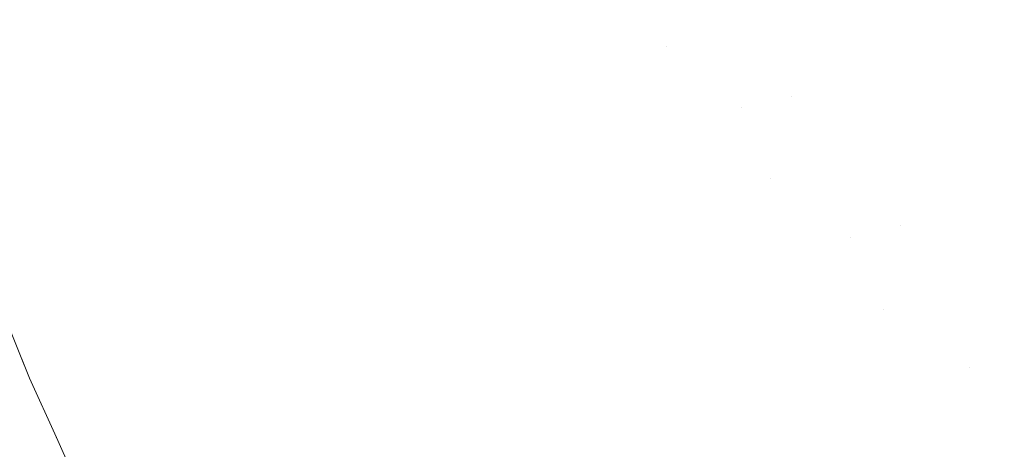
# Model space of a CAD drawing. Header units: centimetres. Extents: x -35.1 to 36.2, y 4.2 to 6.
# Tile 142 of 256: x -11.1349 to -11.0889, y 4.6358 to 4.6559. Entities that reach past the tile are written whole.
import ezdxf

# ---------------------------------------------------------------- set-up
doc = ezdxf.new("R2010")
doc.units = ezdxf.units.CM
doc.header["$LTSCALE"] = 2.54
doc.layers.add('Lucido design-1', color=7, linetype='Continuous')

# ---------------------------------------------------------------- blocks, each defined once
blk = doc.blocks.new('Gruppo-4-1')
at = {"color": 7, "linetype": 'Continuous', "lineweight": 9}
blk.add_3dface([(-34.958478, 5.900089, -2312.32217), (-34.958478, 4.300089, -2312.32217), (36.07398, 4.300089, -2312.32217), (36.07398, 5.900089, -2312.32217)], dxfattribs=at)
for points, invisible_edges in [([(-11.086443, 4.655007, -2312.742934), (-11.089042, 4.65444, -2312.744535), (-11.091285, 4.660641, -2312.744535), (-11.088658, 4.661131, -2312.742934)], 15), ([(-11.093861, 4.660161, -2312.746189), (-11.091285, 4.660641, -2312.744535), (-11.089042, 4.65444, -2312.744535), (-11.09159, 4.653885, -2312.746189)], 15), ([(-11.09159, 4.653885, -2312.746189), (-11.094086, 4.653341, -2312.747895), (-11.096383, 4.659691, -2312.747895), (-11.093861, 4.660161, -2312.746189)], 15), ([(-11.098848, 4.659231, -2312.749653), (-11.096383, 4.659691, -2312.747895), (-11.094086, 4.653341, -2312.747895), (-11.096525, 4.652809, -2312.749653)], 15), ([(-11.117349, 4.6594, -2312.765321), (-11.116256, 4.655986, -2312.765321), (-11.118113, 4.65564, -2312.767449), (-11.119214, 4.659081, -2312.767449)], 15), ([(-11.096525, 4.652809, -2312.749653), (-11.098906, 4.65229, -2312.751459), (-11.101254, 4.658783, -2312.751459), (-11.098848, 4.659231, -2312.749653)], 15), ([(-11.121004, 4.658774, -2312.769608), (-11.119894, 4.655308, -2312.769608), (-11.121598, 4.65499, -2312.771794), (-11.122715, 4.658481, -2312.771794)], 15), ([(-11.119214, 4.659081, -2312.767449), (-11.118113, 4.65564, -2312.767449), (-11.119894, 4.655308, -2312.769608), (-11.121004, 4.658774, -2312.769608)], 15), ([(-11.103599, 4.658346, -2312.753313), (-11.101254, 4.658783, -2312.751459), (-11.098906, 4.65229, -2312.751459), (-11.101226, 4.651784, -2312.753313)], 15), ([(-11.122715, 4.658481, -2312.771794), (-11.121598, 4.65499, -2312.771794), (-11.123224, 4.654687, -2312.774006), (-11.124348, 4.658202, -2312.774006)], 15), ([(-11.104734, 4.654622, -2312.755213), (-11.10588, 4.65792, -2312.755213), (-11.103599, 4.658346, -2312.753313)], 11), ([(-11.104734, 4.654622, -2312.755213), (-11.103599, 4.658346, -2312.753313), (-11.101226, 4.651784, -2312.753313)], 11), ([(-11.125902, 4.657936, -2312.776241), (-11.12477, 4.654399, -2312.776241), (-11.126238, 4.654125, -2312.778496), (-11.127376, 4.657683, -2312.778496)], 15), ([(-11.124348, 4.658202, -2312.774006), (-11.123224, 4.654687, -2312.774006), (-11.12477, 4.654399, -2312.776241), (-11.125902, 4.657936, -2312.776241)], 15), ([(-11.106938, 4.654177, -2312.757156), (-11.108095, 4.657507, -2312.757156), (-11.10588, 4.65792, -2312.755213), (-11.104734, 4.654622, -2312.755213)], 15), ([(-11.128769, 4.657445, -2312.780769), (-11.127625, 4.653867, -2312.780769), (-11.128931, 4.653623, -2312.783058), (-11.130082, 4.65722, -2312.783058)], 15), ([(-11.127376, 4.657683, -2312.778496), (-11.126238, 4.654125, -2312.778496), (-11.127625, 4.653867, -2312.780769), (-11.128769, 4.657445, -2312.780769)], 15), ([(-11.109074, 4.653745, -2312.75914), (-11.110242, 4.657107, -2312.75914), (-11.108095, 4.657507, -2312.757156), (-11.106938, 4.654177, -2312.757156)], 15), ([(-11.131314, 4.657009, -2312.78536), (-11.130158, 4.653395, -2312.78536), (-11.131303, 4.653181, -2312.787674), (-11.132465, 4.656812, -2312.787674)], 15), ([(-11.130082, 4.65722, -2312.783058), (-11.128931, 4.653623, -2312.783058), (-11.130158, 4.653395, -2312.78536), (-11.131314, 4.657009, -2312.78536)], 15), ([(-11.111141, 4.653328, -2312.761164), (-11.112319, 4.65672, -2312.761164), (-11.110242, 4.657107, -2312.75914), (-11.109074, 4.653745, -2312.75914)], 15), ([(-11.134526, 4.656459, -2312.792323), (-11.133354, 4.652799, -2312.792323), (-11.134261, 4.65263, -2312.794654), (-11.135436, 4.656304, -2312.794654)], 15), ([(-11.133536, 4.656629, -2312.789995), (-11.132369, 4.652982, -2312.789995), (-11.133354, 4.652799, -2312.792323), (-11.134526, 4.656459, -2312.792323)], 15), ([(-11.132465, 4.656812, -2312.787674), (-11.131303, 4.653181, -2312.787674), (-11.132369, 4.652982, -2312.789995), (-11.133536, 4.656629, -2312.789995)], 15), ([(-11.113136, 4.652925, -2312.763225), (-11.114325, 4.656346, -2312.763225), (-11.112319, 4.65672, -2312.761164), (-11.111141, 4.653328, -2312.761164)], 15), ([(-11.135436, 4.656304, -2312.794654), (-11.134261, 4.65263, -2312.794654), (-11.135088, 4.652476, -2312.796987), (-11.136267, 4.656161, -2312.796987)], 15), ([(-11.116905, 4.652163, -2312.767449), (-11.118113, 4.65564, -2312.767449), (-11.116256, 4.655986, -2312.765321), (-11.115058, 4.652537, -2312.765321)], 15), ([(-11.115058, 4.652537, -2312.765321), (-11.116256, 4.655986, -2312.765321), (-11.114325, 4.656346, -2312.763225), (-11.113136, 4.652925, -2312.763225)], 15), ([(-11.118677, 4.651805, -2312.769608), (-11.119894, 4.655308, -2312.769608), (-11.118113, 4.65564, -2312.767449), (-11.116905, 4.652163, -2312.767449)], 15), ([(-11.120372, 4.651463, -2312.771794), (-11.121598, 4.65499, -2312.771794), (-11.119894, 4.655308, -2312.769608), (-11.118677, 4.651805, -2312.769608)], 15), ([(-11.123529, 4.650825, -2312.776241), (-11.12477, 4.654399, -2312.776241), (-11.123224, 4.654687, -2312.774006), (-11.12199, 4.651136, -2312.774006)], 15), ([(-11.12199, 4.651136, -2312.774006), (-11.123224, 4.654687, -2312.774006), (-11.121598, 4.65499, -2312.771794), (-11.120372, 4.651463, -2312.771794)], 15), ([(-11.104734, 4.654622, -2312.755213), (-11.103483, 4.651292, -2312.755213), (-11.105674, 4.650814, -2312.757156), (-11.106938, 4.654177, -2312.757156)], 15), ([(-11.101226, 4.651784, -2312.753313), (-11.103483, 4.651292, -2312.755213), (-11.104734, 4.654622, -2312.755213)], 11), ([(-11.083825, 4.64877, -2312.742934), (-11.086391, 4.648125, -2312.744535), (-11.089042, 4.65444, -2312.744535), (-11.086443, 4.655007, -2312.742934)], 15), ([(-11.126368, 4.650252, -2312.780769), (-11.127625, 4.653867, -2312.780769), (-11.126238, 4.654125, -2312.778496), (-11.124988, 4.65053, -2312.778496)], 15), ([(-11.124988, 4.65053, -2312.778496), (-11.126238, 4.654125, -2312.778496), (-11.12477, 4.654399, -2312.776241), (-11.123529, 4.650825, -2312.776241)], 15), ([(-11.106938, 4.654177, -2312.757156), (-11.105674, 4.650814, -2312.757156), (-11.107798, 4.650351, -2312.75914), (-11.109074, 4.653745, -2312.75914)], 15), ([(-11.09159, 4.653885, -2312.746189), (-11.089042, 4.65444, -2312.744535), (-11.086391, 4.648125, -2312.744535), (-11.088907, 4.647492, -2312.746189)], 15), ([(-11.127668, 4.649989, -2312.783058), (-11.128931, 4.653623, -2312.783058), (-11.127625, 4.653867, -2312.780769), (-11.126368, 4.650252, -2312.780769)], 15), ([(-11.109074, 4.653745, -2312.75914), (-11.107798, 4.650351, -2312.75914), (-11.109853, 4.649903, -2312.761164), (-11.111141, 4.653328, -2312.761164)], 15), ([(-11.088907, 4.647492, -2312.746189), (-11.09137, 4.646873, -2312.747895), (-11.094086, 4.653341, -2312.747895), (-11.09159, 4.653885, -2312.746189)], 15), ([(-11.130028, 4.649512, -2312.787674), (-11.131303, 4.653181, -2312.787674), (-11.130158, 4.653395, -2312.78536), (-11.128888, 4.649742, -2312.78536)], 15), ([(-11.128888, 4.649742, -2312.78536), (-11.130158, 4.653395, -2312.78536), (-11.128931, 4.653623, -2312.783058), (-11.127668, 4.649989, -2312.783058)], 15), ([(-11.111141, 4.653328, -2312.761164), (-11.109853, 4.649903, -2312.761164), (-11.111837, 4.64947, -2312.763225), (-11.113136, 4.652925, -2312.763225)], 15), ([(-11.096525, 4.652809, -2312.749653), (-11.094086, 4.653341, -2312.747895), (-11.09137, 4.646873, -2312.747895), (-11.093779, 4.646268, -2312.749653)], 15), ([(-11.132971, 4.648918, -2312.794654), (-11.134261, 4.65263, -2312.794654), (-11.133354, 4.652799, -2312.792323), (-11.132069, 4.6491, -2312.792323)], 15), ([(-11.132069, 4.6491, -2312.792323), (-11.133354, 4.652799, -2312.792323), (-11.132369, 4.652982, -2312.789995), (-11.131089, 4.649298, -2312.789995)], 15), ([(-11.131089, 4.649298, -2312.789995), (-11.132369, 4.652982, -2312.789995), (-11.131303, 4.653181, -2312.787674), (-11.130028, 4.649512, -2312.787674)], 15), ([(-11.113136, 4.652925, -2312.763225), (-11.111837, 4.64947, -2312.763225), (-11.113749, 4.649053, -2312.765321), (-11.115058, 4.652537, -2312.765321)], 15), ([(-11.093779, 4.646268, -2312.749653), (-11.096129, 4.645677, -2312.751459), (-11.098906, 4.65229, -2312.751459), (-11.096525, 4.652809, -2312.749653)], 15), ([(-11.135207, 4.648466, -2312.801649), (-11.136508, 4.652211, -2312.801649), (-11.135837, 4.652336, -2312.799319), (-11.134539, 4.648601, -2312.799319)], 15), ([(-11.134539, 4.648601, -2312.799319), (-11.135837, 4.652336, -2312.799319), (-11.135088, 4.652476, -2312.796987), (-11.133794, 4.648752, -2312.796987)], 15), ([(-11.133794, 4.648752, -2312.796987), (-11.135088, 4.652476, -2312.796987), (-11.134261, 4.65263, -2312.794654), (-11.132971, 4.648918, -2312.794654)], 15), ([(-11.115058, 4.652537, -2312.765321), (-11.113749, 4.649053, -2312.765321), (-11.115586, 4.648653, -2312.767449), (-11.116905, 4.652163, -2312.767449)], 15), ([(-11.099879, 4.648457, -2312.753313), (-11.101226, 4.651784, -2312.753313), (-11.098906, 4.65229, -2312.751459)], 11), ([(-11.099879, 4.648457, -2312.753313), (-11.098906, 4.65229, -2312.751459), (-11.096129, 4.645677, -2312.751459)], 11), ([(-11.116905, 4.652163, -2312.767449), (-11.115586, 4.648653, -2312.767449), (-11.117348, 4.648269, -2312.769608), (-11.118677, 4.651805, -2312.769608)], 15), ([(-11.120372, 4.651463, -2312.771794), (-11.119034, 4.647901, -2312.771794), (-11.120642, 4.64755, -2312.774006), (-11.12199, 4.651136, -2312.774006)], 15), ([(-11.118677, 4.651805, -2312.769608), (-11.117348, 4.648269, -2312.769608), (-11.119034, 4.647901, -2312.771794), (-11.120372, 4.651463, -2312.771794)], 15), ([(-11.102122, 4.647931, -2312.755213), (-11.103483, 4.651292, -2312.755213), (-11.101226, 4.651784, -2312.753313), (-11.099879, 4.648457, -2312.753313)], 15), ([(-11.12199, 4.651136, -2312.774006), (-11.120642, 4.64755, -2312.774006), (-11.122173, 4.647217, -2312.776241), (-11.123529, 4.650825, -2312.776241)], 15), ([(-11.1043, 4.64742, -2312.757156), (-11.105674, 4.650814, -2312.757156), (-11.103483, 4.651292, -2312.755213), (-11.102122, 4.647931, -2312.755213)], 15), ([(-11.124988, 4.65053, -2312.778496), (-11.123624, 4.6469, -2312.778496), (-11.124996, 4.646601, -2312.780769), (-11.126368, 4.650252, -2312.780769)], 15), ([(-11.123529, 4.650825, -2312.776241), (-11.122173, 4.647217, -2312.776241), (-11.123624, 4.6469, -2312.778496), (-11.124988, 4.65053, -2312.778496)], 15), ([(-11.106411, 4.646925, -2312.75914), (-11.107798, 4.650351, -2312.75914), (-11.105674, 4.650814, -2312.757156), (-11.1043, 4.64742, -2312.757156)], 15), ([(-11.127668, 4.649989, -2312.783058), (-11.126289, 4.646319, -2312.783058), (-11.127503, 4.646055, -2312.78536), (-11.128888, 4.649742, -2312.78536)], 15), ([(-11.126368, 4.650252, -2312.780769), (-11.124996, 4.646601, -2312.780769), (-11.126289, 4.646319, -2312.783058), (-11.127668, 4.649989, -2312.783058)], 15), ([(-11.108454, 4.646446, -2312.761164), (-11.109853, 4.649903, -2312.761164), (-11.107798, 4.650351, -2312.75914), (-11.106411, 4.646925, -2312.75914)], 15), ([(-11.128888, 4.649742, -2312.78536), (-11.127503, 4.646055, -2312.78536), (-11.128636, 4.645807, -2312.787674), (-11.130028, 4.649512, -2312.787674)], 15), ([(-11.110426, 4.645984, -2312.763225), (-11.111837, 4.64947, -2312.763225), (-11.109853, 4.649903, -2312.761164), (-11.108454, 4.646446, -2312.761164)], 15), ([(-11.132069, 4.6491, -2312.792323), (-11.130666, 4.645365, -2312.792323), (-11.131562, 4.64517, -2312.794654), (-11.132971, 4.648918, -2312.794654)], 15), ([(-11.131089, 4.649298, -2312.789995), (-11.12969, 4.645578, -2312.789995), (-11.130666, 4.645365, -2312.792323), (-11.132069, 4.6491, -2312.792323)], 15), ([(-11.130028, 4.649512, -2312.787674), (-11.128636, 4.645807, -2312.787674), (-11.12969, 4.645578, -2312.789995), (-11.131089, 4.649298, -2312.789995)], 15), ([(-11.112326, 4.645538, -2312.765321), (-11.113749, 4.649053, -2312.765321), (-11.111837, 4.64947, -2312.763225), (-11.110426, 4.645984, -2312.763225)], 15), ([(-11.134539, 4.648601, -2312.799319), (-11.133121, 4.644829, -2312.799319), (-11.133786, 4.644685, -2312.801649), (-11.135207, 4.648466, -2312.801649)], 15), ([(-11.133794, 4.648752, -2312.796987), (-11.13238, 4.644991, -2312.796987), (-11.133121, 4.644829, -2312.799319), (-11.134539, 4.648601, -2312.799319)], 15), ([(-11.132971, 4.648918, -2312.794654), (-11.131562, 4.64517, -2312.794654), (-11.13238, 4.644991, -2312.796987), (-11.133794, 4.648752, -2312.796987)], 15), ([(-11.115903, 4.644699, -2312.769608), (-11.117348, 4.648269, -2312.769608), (-11.115586, 4.648653, -2312.767449), (-11.114152, 4.64511, -2312.767449)], 15), ([(-11.114152, 4.64511, -2312.767449), (-11.115586, 4.648653, -2312.767449), (-11.113749, 4.649053, -2312.765321), (-11.112326, 4.645538, -2312.765321)], 15), ([(-11.136317, 4.648242, -2312.806291), (-11.13489, 4.644444, -2312.806291), (-11.135331, 4.644348, -2312.8086), (-11.136761, 4.648152, -2312.8086)], 15), ([(-11.1358, 4.648346, -2312.803974), (-11.134375, 4.644556, -2312.803974), (-11.13489, 4.644444, -2312.806291), (-11.136317, 4.648242, -2312.806291)], 15), ([(-11.135207, 4.648466, -2312.801649), (-11.133786, 4.644685, -2312.801649), (-11.134375, 4.644556, -2312.803974), (-11.1358, 4.648346, -2312.803974)], 15), ([(-11.117579, 4.644306, -2312.771794), (-11.119034, 4.647901, -2312.771794), (-11.117348, 4.648269, -2312.769608), (-11.115903, 4.644699, -2312.769608)], 15), ([(-11.099879, 4.648457, -2312.753313), (-11.09842, 4.645101, -2312.753313), (-11.100648, 4.644541, -2312.755213), (-11.102122, 4.647931, -2312.755213)], 15), ([(-11.096129, 4.645677, -2312.751459), (-11.09842, 4.645101, -2312.753313), (-11.099879, 4.648457, -2312.753313)], 11), ([(-11.119177, 4.643932, -2312.774006), (-11.120642, 4.64755, -2312.774006), (-11.119034, 4.647901, -2312.771794), (-11.117579, 4.644306, -2312.771794)], 15), ([(-11.102122, 4.647931, -2312.755213), (-11.100648, 4.644541, -2312.755213), (-11.102812, 4.643997, -2312.757156), (-11.1043, 4.64742, -2312.757156)], 15), ([(-11.122141, 4.643237, -2312.778496), (-11.123624, 4.6469, -2312.778496), (-11.122173, 4.647217, -2312.776241), (-11.120698, 4.643575, -2312.776241)], 15), ([(-11.120698, 4.643575, -2312.776241), (-11.122173, 4.647217, -2312.776241), (-11.120642, 4.64755, -2312.774006), (-11.119177, 4.643932, -2312.774006)], 15), ([(-11.1043, 4.64742, -2312.757156), (-11.102812, 4.643997, -2312.757156), (-11.10491, 4.64347, -2312.75914), (-11.106411, 4.646925, -2312.75914)], 15), ([(-11.085782, 4.640999, -2312.746189), (-11.088209, 4.640303, -2312.747895), (-11.09137, 4.646873, -2312.747895), (-11.088907, 4.647492, -2312.746189)], 15), ([(-11.123505, 4.642917, -2312.780769), (-11.124996, 4.646601, -2312.780769), (-11.123624, 4.6469, -2312.778496), (-11.122141, 4.643237, -2312.778496)], 15), ([(-11.106411, 4.646925, -2312.75914), (-11.10491, 4.64347, -2312.75914), (-11.106938, 4.64296, -2312.761164), (-11.108454, 4.646446, -2312.761164)], 15), ([(-11.093779, 4.646268, -2312.749653), (-11.09137, 4.646873, -2312.747895), (-11.088209, 4.640303, -2312.747895), (-11.090581, 4.639623, -2312.749653)], 15), ([(-11.125996, 4.642333, -2312.78536), (-11.127503, 4.646055, -2312.78536), (-11.126289, 4.646319, -2312.783058), (-11.12479, 4.642616, -2312.783058)], 15), ([(-11.12479, 4.642616, -2312.783058), (-11.126289, 4.646319, -2312.783058), (-11.124996, 4.646601, -2312.780769), (-11.123505, 4.642917, -2312.780769)], 15), ([(-11.108454, 4.646446, -2312.761164), (-11.106938, 4.64296, -2312.761164), (-11.108897, 4.642467, -2312.763225), (-11.110426, 4.645984, -2312.763225)], 15), ([(-11.127123, 4.642069, -2312.787674), (-11.128636, 4.645807, -2312.787674), (-11.127503, 4.646055, -2312.78536), (-11.125996, 4.642333, -2312.78536)], 15), ([(-11.110426, 4.645984, -2312.763225), (-11.108897, 4.642467, -2312.763225), (-11.110784, 4.641993, -2312.765321), (-11.112326, 4.645538, -2312.765321)], 15), ([(-11.094572, 4.64233, -2312.751459), (-11.096129, 4.645677, -2312.751459), (-11.093779, 4.646268, -2312.749653)], 11), ([(-11.094572, 4.64233, -2312.751459), (-11.093779, 4.646268, -2312.749653), (-11.090581, 4.639623, -2312.749653)], 11), ([(-11.134491, 4.63913, -2313.02217), (-11.136498, 4.644097, -2313.02217), (-11.137021, 4.645392, -2312.82217), (-11.134939, 4.640239, -2312.82217)], 10), ([(-11.134939, 4.640239, -2312.82217), (-11.137021, 4.645392, -2312.82217), (-11.136487, 4.644096, -2312.81995), (-11.134926, 4.640239, -2312.81995)], 14), ([(-11.12914, 4.641596, -2312.792323), (-11.130666, 4.645365, -2312.792323), (-11.12969, 4.645578, -2312.789995), (-11.12817, 4.641823, -2312.789995)], 15), ([(-11.12817, 4.641823, -2312.789995), (-11.12969, 4.645578, -2312.789995), (-11.128636, 4.645807, -2312.787674), (-11.127123, 4.642069, -2312.787674)], 15), ([(-11.112326, 4.645538, -2312.765321), (-11.110784, 4.641993, -2312.765321), (-11.112599, 4.641537, -2312.767449), (-11.114152, 4.64511, -2312.767449)], 15), ([(-11.096846, 4.641719, -2312.753313), (-11.09842, 4.645101, -2312.753313), (-11.096129, 4.645677, -2312.751459), (-11.094572, 4.64233, -2312.751459)], 15), ([(-11.131581, 4.641023, -2312.799319), (-11.133121, 4.644829, -2312.799319), (-11.13238, 4.644991, -2312.796987), (-11.130844, 4.641196, -2312.796987)], 15), ([(-11.130844, 4.641196, -2312.796987), (-11.13238, 4.644991, -2312.796987), (-11.131562, 4.64517, -2312.794654), (-11.130031, 4.641387, -2312.794654)], 15), ([(-11.130031, 4.641387, -2312.794654), (-11.131562, 4.64517, -2312.794654), (-11.130666, 4.645365, -2312.792323), (-11.12914, 4.641596, -2312.792323)], 15), ([(-11.114152, 4.64511, -2312.767449), (-11.112599, 4.641537, -2312.767449), (-11.114338, 4.641099, -2312.769608), (-11.115903, 4.644699, -2312.769608)], 15), ([(-11.099058, 4.641124, -2312.755213), (-11.100648, 4.644541, -2312.755213), (-11.09842, 4.645101, -2312.753313), (-11.096846, 4.641719, -2312.753313)], 15), ([(-11.133338, 4.640611, -2312.806291), (-11.13489, 4.644444, -2312.806291), (-11.134375, 4.644556, -2312.803974), (-11.132827, 4.640731, -2312.803974)], 15), ([(-11.132827, 4.640731, -2312.803974), (-11.134375, 4.644556, -2312.803974), (-11.133786, 4.644685, -2312.801649), (-11.132241, 4.640868, -2312.801649)], 15), ([(-11.132241, 4.640868, -2312.801649), (-11.133786, 4.644685, -2312.801649), (-11.133121, 4.644829, -2312.799319), (-11.131581, 4.641023, -2312.799319)], 15), ([(-11.115903, 4.644699, -2312.769608), (-11.114338, 4.641099, -2312.769608), (-11.116003, 4.640681, -2312.771794), (-11.117579, 4.644306, -2312.771794)], 15), ([(-11.101207, 4.640547, -2312.757156), (-11.102812, 4.643997, -2312.757156), (-11.100648, 4.644541, -2312.755213), (-11.099058, 4.641124, -2312.755213)], 15), ([(-11.136535, 4.644085, -2313.023745), (-11.136498, 4.644097, -2313.02217), (-11.134491, 4.63913, -2313.02217), (-11.134973, 4.640228, -2313.023745)], 13), ([(-11.134926, 4.640239, -2312.81995), (-11.136487, 4.644096, -2312.81995), (-11.136391, 4.644117, -2312.817712), (-11.134831, 4.640261, -2312.817712)], 15), ([(-11.134831, 4.640261, -2312.817712), (-11.136391, 4.644117, -2312.817712), (-11.136229, 4.644152, -2312.815456), (-11.13467, 4.640299, -2312.815456)], 15), ([(-11.13467, 4.640299, -2312.815456), (-11.136229, 4.644152, -2312.815456), (-11.136, 4.644202, -2312.813185), (-11.134441, 4.640352, -2312.813185)], 15), ([(-11.134441, 4.640352, -2312.813185), (-11.136, 4.644202, -2312.813185), (-11.135701, 4.644267, -2312.810899), (-11.134144, 4.640422, -2312.810899)], 15), ([(-11.134144, 4.640422, -2312.810899), (-11.135701, 4.644267, -2312.810899), (-11.135331, 4.644348, -2312.8086), (-11.133777, 4.640508, -2312.8086)], 15), ([(-11.133777, 4.640508, -2312.8086), (-11.135331, 4.644348, -2312.8086), (-11.13489, 4.644444, -2312.806291), (-11.133338, 4.640611, -2312.806291)], 15), ([(-11.117579, 4.644306, -2312.771794), (-11.116003, 4.640681, -2312.771794), (-11.117591, 4.640282, -2312.774006), (-11.119177, 4.643932, -2312.774006)], 15), ([(-11.103289, 4.639987, -2312.75914), (-11.10491, 4.64347, -2312.75914), (-11.102812, 4.643997, -2312.757156), (-11.101207, 4.640547, -2312.757156)], 15), ([(-11.120698, 4.643575, -2312.776241), (-11.119102, 4.639902, -2312.776241), (-11.120535, 4.639542, -2312.778496), (-11.122141, 4.643237, -2312.778496)], 15), ([(-11.119177, 4.643932, -2312.774006), (-11.117591, 4.640282, -2312.774006), (-11.119102, 4.639902, -2312.776241), (-11.120698, 4.643575, -2312.776241)], 15), ([(-11.122141, 4.643237, -2312.778496), (-11.120535, 4.639542, -2312.778496), (-11.12189, 4.639201, -2312.780769), (-11.123505, 4.642917, -2312.780769)], 15), ([(-11.105303, 4.639446, -2312.761164), (-11.106938, 4.64296, -2312.761164), (-11.10491, 4.64347, -2312.75914), (-11.103289, 4.639987, -2312.75914)], 15), ([(-11.12479, 4.642616, -2312.783058), (-11.123166, 4.63888, -2312.783058), (-11.124364, 4.638579, -2312.78536), (-11.125996, 4.642333, -2312.78536)], 15), ([(-11.123505, 4.642917, -2312.780769), (-11.12189, 4.639201, -2312.780769), (-11.123166, 4.63888, -2312.783058), (-11.12479, 4.642616, -2312.783058)], 15), ([(-11.107248, 4.638923, -2312.763225), (-11.108897, 4.642467, -2312.763225), (-11.106938, 4.64296, -2312.761164), (-11.105303, 4.639446, -2312.761164)], 15), ([(-11.125996, 4.642333, -2312.78536), (-11.124364, 4.638579, -2312.78536), (-11.125483, 4.638298, -2312.787674), (-11.127123, 4.642069, -2312.787674)], 15), ([(-11.109122, 4.638419, -2312.765321), (-11.110784, 4.641993, -2312.765321), (-11.108897, 4.642467, -2312.763225), (-11.107248, 4.638923, -2312.763225)], 15), ([(-11.094572, 4.64233, -2312.751459), (-11.092897, 4.638959, -2312.751459), (-11.095153, 4.638312, -2312.753313), (-11.096846, 4.641719, -2312.753313)], 15), ([(-11.090581, 4.639623, -2312.749653), (-11.092897, 4.638959, -2312.751459), (-11.094572, 4.64233, -2312.751459)], 11), ([(-11.12817, 4.641823, -2312.789995), (-11.126524, 4.638036, -2312.789995), (-11.127487, 4.637794, -2312.792323), (-11.12914, 4.641596, -2312.792323)], 15), ([(-11.127123, 4.642069, -2312.787674), (-11.125483, 4.638298, -2312.787674), (-11.126524, 4.638036, -2312.789995), (-11.12817, 4.641823, -2312.789995)], 15), ([(-11.110923, 4.637935, -2312.767449), (-11.112599, 4.641537, -2312.767449), (-11.110784, 4.641993, -2312.765321), (-11.109122, 4.638419, -2312.765321)], 15), ([(-11.096846, 4.641719, -2312.753313), (-11.095153, 4.638312, -2312.753313), (-11.097348, 4.637683, -2312.755213), (-11.099058, 4.641124, -2312.755213)], 15), ([(-11.130031, 4.641387, -2312.794654), (-11.128372, 4.637571, -2312.794654), (-11.12918, 4.637368, -2312.796987), (-11.130844, 4.641196, -2312.796987)], 15), ([(-11.12914, 4.641596, -2312.792323), (-11.127487, 4.637794, -2312.792323), (-11.128372, 4.637571, -2312.794654), (-11.130031, 4.641387, -2312.794654)], 15), ([(-11.11265, 4.637471, -2312.769608), (-11.114338, 4.641099, -2312.769608), (-11.112599, 4.641537, -2312.767449), (-11.110923, 4.637935, -2312.767449)], 15), ([(-11.132241, 4.640868, -2312.801649), (-11.130568, 4.637019, -2312.801649), (-11.13115, 4.636873, -2312.803974), (-11.132827, 4.640731, -2312.803974)], 15), ([(-11.131581, 4.641023, -2312.799319), (-11.129912, 4.637184, -2312.799319), (-11.130568, 4.637019, -2312.801649), (-11.132241, 4.640868, -2312.801649)], 15), ([(-11.130844, 4.641196, -2312.796987), (-11.12918, 4.637368, -2312.796987), (-11.129912, 4.637184, -2312.799319), (-11.131581, 4.641023, -2312.799319)], 15), ([(-11.114302, 4.637027, -2312.771794), (-11.116003, 4.640681, -2312.771794), (-11.114338, 4.641099, -2312.769608), (-11.11265, 4.637471, -2312.769608)], 15), ([(-11.099058, 4.641124, -2312.755213), (-11.097348, 4.637683, -2312.755213), (-11.09948, 4.637072, -2312.757156), (-11.101207, 4.640547, -2312.757156)], 15), ([(-11.134441, 4.640352, -2312.813185), (-11.132754, 4.63647, -2312.813185), (-11.13298, 4.636413, -2312.815456), (-11.13467, 4.640299, -2312.815456)], 15), ([(-11.134144, 4.640422, -2312.810899), (-11.132459, 4.636544, -2312.810899), (-11.132754, 4.63647, -2312.813185), (-11.134441, 4.640352, -2312.813185)], 15), ([(-11.133777, 4.640508, -2312.8086), (-11.132094, 4.636636, -2312.8086), (-11.132459, 4.636544, -2312.810899), (-11.134144, 4.640422, -2312.810899)], 15), ([(-11.133338, 4.640611, -2312.806291), (-11.131658, 4.636745, -2312.806291), (-11.132094, 4.636636, -2312.8086), (-11.133777, 4.640508, -2312.8086)], 15), ([(-11.132827, 4.640731, -2312.803974), (-11.13115, 4.636873, -2312.803974), (-11.131658, 4.636745, -2312.806291), (-11.133338, 4.640611, -2312.806291)], 15), ([(-11.115879, 4.636603, -2312.774006), (-11.117591, 4.640282, -2312.774006), (-11.116003, 4.640681, -2312.771794), (-11.114302, 4.637027, -2312.771794)], 15), ([(-11.101207, 4.640547, -2312.757156), (-11.09948, 4.637072, -2312.757156), (-11.101546, 4.636479, -2312.75914), (-11.103289, 4.639987, -2312.75914)], 15), ([(-11.136409, 4.639891, -2313.03721), (-11.134709, 4.635979, -2313.03721), (-11.135075, 4.635887, -2313.038998), (-11.136778, 4.639805, -2313.038998)], 15), ([(-11.136087, 4.639967, -2313.035444), (-11.134389, 4.636059, -2313.035444), (-11.134709, 4.635979, -2313.03721), (-11.136409, 4.639891, -2313.03721)], 15), ([(-11.135809, 4.640032, -2313.033702), (-11.134112, 4.636128, -2313.033702), (-11.134389, 4.636059, -2313.035444), (-11.136087, 4.639967, -2313.035444)], 15), ([(-11.135574, 4.640087, -2313.031982), (-11.133878, 4.636187, -2313.031982), (-11.134112, 4.636128, -2313.033702), (-11.135809, 4.640032, -2313.033702)], 15), ([(-11.135379, 4.640133, -2313.030287), (-11.133685, 4.636236, -2313.030287), (-11.133878, 4.636187, -2313.031982), (-11.135574, 4.640087, -2313.031982)], 15), ([(-11.135223, 4.640169, -2313.028615), (-11.13353, 4.636275, -2313.028615), (-11.133685, 4.636236, -2313.030287), (-11.135379, 4.640133, -2313.030287)], 15), ([(-11.133413, 4.636304, -2313.026967), (-11.13353, 4.636275, -2313.028615), (-11.135223, 4.640169, -2313.028615), (-11.135105, 4.640197, -2313.026967)], 15), ([(-11.135105, 4.640197, -2313.026967), (-11.135022, 4.640216, -2313.025344), (-11.13333, 4.636325, -2313.025344), (-11.133413, 4.636304, -2313.026967)], 15), ([(-11.133282, 4.636337, -2313.023745), (-11.13333, 4.636325, -2313.025344), (-11.135022, 4.640216, -2313.025344), (-11.134973, 4.640228, -2313.023745)], 15), ([(-11.133282, 4.636337, -2313.023745), (-11.134973, 4.640228, -2313.023745), (-11.134491, 4.63913, -2313.02217)], 11), ([(-11.134939, 4.640239, -2312.82217), (-11.134491, 4.63913, -2312.82217), (-11.134491, 4.63913, -2313.02217)], 10), ([(-11.134491, 4.63913, -2312.82217), (-11.134939, 4.640239, -2312.82217), (-11.134926, 4.640239, -2312.81995)], 10), ([(-11.134831, 4.640261, -2312.817712), (-11.133141, 4.636373, -2312.817712), (-11.133235, 4.636349, -2312.81995), (-11.134926, 4.640239, -2312.81995)], 15), ([(-11.134491, 4.63913, -2312.82217), (-11.134926, 4.640239, -2312.81995), (-11.133235, 4.636349, -2312.81995)], 11), ([(-11.13467, 4.640299, -2312.815456), (-11.13298, 4.636413, -2312.815456), (-11.133141, 4.636373, -2312.817712), (-11.134831, 4.640261, -2312.817712)], 15), ([(-11.118802, 4.635817, -2312.778496), (-11.120535, 4.639542, -2312.778496), (-11.119102, 4.639902, -2312.776241), (-11.117379, 4.6362, -2312.776241)], 15), ([(-11.117379, 4.6362, -2312.776241), (-11.119102, 4.639902, -2312.776241), (-11.117591, 4.640282, -2312.774006), (-11.115879, 4.636603, -2312.774006)], 15), ([(-11.103289, 4.639987, -2312.75914), (-11.101546, 4.636479, -2312.75914), (-11.103544, 4.635906, -2312.761164), (-11.105303, 4.639446, -2312.761164)], 15), ([(-11.088804, 4.636267, -2312.749653), (-11.090581, 4.639623, -2312.749653), (-11.088209, 4.640303, -2312.747895)], 11), ([(-11.120147, 4.635456, -2312.780769), (-11.12189, 4.639201, -2312.780769), (-11.120535, 4.639542, -2312.778496), (-11.118802, 4.635817, -2312.778496)], 15), ([(-11.105303, 4.639446, -2312.761164), (-11.103544, 4.635906, -2312.761164), (-11.105474, 4.635353, -2312.763225), (-11.107248, 4.638923, -2312.763225)], 15), ([(-11.0911, 4.635566, -2312.751459), (-11.092897, 4.638959, -2312.751459), (-11.090581, 4.639623, -2312.749653), (-11.088804, 4.636267, -2312.749653)], 15), ([(-11.134491, 4.63913, -2313.02217), (-11.133235, 4.636356, -2313.02217), (-11.133282, 4.636337, -2313.023745)], 10), ([(-11.133235, 4.636356, -2313.02217), (-11.134491, 4.63913, -2313.02217), (-11.134491, 4.63913, -2312.82217), (-11.133235, 4.636356, -2312.82217)], 10), ([(-11.133235, 4.636349, -2312.81995), (-11.133235, 4.636356, -2312.82217), (-11.134491, 4.63913, -2312.82217)], 9), ([(-11.121414, 4.635115, -2312.783058), (-11.123166, 4.63888, -2312.783058), (-11.12189, 4.639201, -2312.780769), (-11.120147, 4.635456, -2312.780769)], 15), ([(-11.093338, 4.634883, -2312.753313), (-11.095153, 4.638312, -2312.753313), (-11.092897, 4.638959, -2312.751459), (-11.0911, 4.635566, -2312.751459)], 15), ([(-11.123715, 4.634497, -2312.787674), (-11.125483, 4.638298, -2312.787674), (-11.124364, 4.638579, -2312.78536), (-11.122604, 4.634796, -2312.78536)], 15), ([(-11.122604, 4.634796, -2312.78536), (-11.124364, 4.638579, -2312.78536), (-11.123166, 4.63888, -2312.783058), (-11.121414, 4.635115, -2312.783058)], 15), ([(-11.107248, 4.638923, -2312.763225), (-11.105474, 4.635353, -2312.763225), (-11.107333, 4.63482, -2312.765321), (-11.109122, 4.638419, -2312.765321)], 15), ([(-11.125704, 4.633962, -2312.792323), (-11.127487, 4.637794, -2312.792323), (-11.126524, 4.638036, -2312.789995), (-11.124748, 4.634219, -2312.789995)], 15), ([(-11.124748, 4.634219, -2312.789995), (-11.126524, 4.638036, -2312.789995), (-11.125483, 4.638298, -2312.787674), (-11.123715, 4.634497, -2312.787674)], 15), ([(-11.109122, 4.638419, -2312.765321), (-11.107333, 4.63482, -2312.765321), (-11.10912, 4.634308, -2312.767449), (-11.110923, 4.637935, -2312.767449)], 15), ([(-11.095514, 4.634219, -2312.755213), (-11.097348, 4.637683, -2312.755213), (-11.095153, 4.638312, -2312.753313), (-11.093338, 4.634883, -2312.753313)], 15), ([(-11.127385, 4.63351, -2312.796987), (-11.12918, 4.637368, -2312.796987), (-11.128372, 4.637571, -2312.794654), (-11.126583, 4.633726, -2312.794654)], 15), ([(-11.126583, 4.633726, -2312.794654), (-11.128372, 4.637571, -2312.794654), (-11.127487, 4.637794, -2312.792323), (-11.125704, 4.633962, -2312.792323)], 15), ([(-11.110923, 4.637935, -2312.767449), (-11.10912, 4.634308, -2312.767449), (-11.110834, 4.633816, -2312.769608), (-11.11265, 4.637471, -2312.769608)], 15), ([(-11.097628, 4.633574, -2312.757156), (-11.09948, 4.637072, -2312.757156), (-11.097348, 4.637683, -2312.755213), (-11.095514, 4.634219, -2312.755213)], 15), ([(-11.128763, 4.63314, -2312.801649), (-11.130568, 4.637019, -2312.801649), (-11.129912, 4.637184, -2312.799319), (-11.128111, 4.633315, -2312.799319)], 15), ([(-11.128111, 4.633315, -2312.799319), (-11.129912, 4.637184, -2312.799319), (-11.12918, 4.637368, -2312.796987), (-11.127385, 4.63351, -2312.796987)], 15), ([(-11.11265, 4.637471, -2312.769608), (-11.110834, 4.633816, -2312.769608), (-11.112473, 4.633346, -2312.771794), (-11.114302, 4.637027, -2312.771794)], 15), ([(-11.13064, 4.632636, -2312.810899), (-11.132459, 4.636544, -2312.810899), (-11.132094, 4.636636, -2312.8086), (-11.130278, 4.632733, -2312.8086)], 15), ([(-11.130278, 4.632733, -2312.8086), (-11.132094, 4.636636, -2312.8086), (-11.131658, 4.636745, -2312.806291), (-11.129845, 4.632849, -2312.806291)], 15), ([(-11.129845, 4.632849, -2312.806291), (-11.131658, 4.636745, -2312.806291), (-11.13115, 4.636873, -2312.803974), (-11.12934, 4.632985, -2312.803974)], 15), ([(-11.12934, 4.632985, -2312.803974), (-11.13115, 4.636873, -2312.803974), (-11.130568, 4.637019, -2312.801649), (-11.128763, 4.63314, -2312.801649)], 15), ([(-11.114302, 4.637027, -2312.771794), (-11.112473, 4.633346, -2312.771794), (-11.114038, 4.632898, -2312.774006), (-11.115879, 4.636603, -2312.774006)], 15), ([(-11.099676, 4.632949, -2312.75914), (-11.101546, 4.636479, -2312.75914), (-11.09948, 4.637072, -2312.757156), (-11.097628, 4.633574, -2312.757156)], 15), ([(-11.132282, 4.632194, -2313.033702), (-11.134112, 4.636128, -2313.033702), (-11.133878, 4.636187, -2313.031982), (-11.132049, 4.632257, -2313.031982)], 15), ([(-11.131857, 4.632308, -2313.030287), (-11.132049, 4.632257, -2313.031982), (-11.133878, 4.636187, -2313.031982), (-11.133685, 4.636236, -2313.030287)], 15), ([(-11.133685, 4.636236, -2313.030287), (-11.13353, 4.636275, -2313.028615), (-11.131704, 4.63235, -2313.028615), (-11.131857, 4.632308, -2313.030287)], 15), ([(-11.131587, 4.632381, -2313.026967), (-11.131704, 4.63235, -2313.028615), (-11.13353, 4.636275, -2313.028615), (-11.133413, 4.636304, -2313.026967)], 15), ([(-11.133413, 4.636304, -2313.026967), (-11.13333, 4.636325, -2313.025344), (-11.131505, 4.632403, -2313.025344), (-11.131587, 4.632381, -2313.026967)], 15), ([(-11.131458, 4.632416, -2313.023745), (-11.131505, 4.632403, -2313.025344), (-11.13333, 4.636325, -2313.025344), (-11.133282, 4.636337, -2313.023745)], 15), ([(-11.133282, 4.636337, -2313.023745), (-11.133235, 4.636356, -2313.02217), (-11.131641, 4.632836, -2313.02217)], 9), ([(-11.131641, 4.632836, -2313.02217), (-11.131458, 4.632416, -2313.023745), (-11.133282, 4.636337, -2313.023745)], 11), ([(-11.131411, 4.632428, -2312.81995), (-11.133235, 4.636349, -2312.81995), (-11.133141, 4.636373, -2312.817712), (-11.131317, 4.632454, -2312.817712)], 15), ([(-11.133235, 4.636356, -2312.82217), (-11.131641, 4.632836, -2312.82217), (-11.131641, 4.632836, -2313.02217), (-11.133235, 4.636356, -2313.02217)], 10), ([(-11.131641, 4.632836, -2312.82217), (-11.133235, 4.636356, -2312.82217), (-11.133235, 4.636349, -2312.81995)], 10), ([(-11.133235, 4.636349, -2312.81995), (-11.131411, 4.632428, -2312.81995), (-11.131641, 4.632836, -2312.82217)], 11), ([(-11.131317, 4.632454, -2312.817712), (-11.133141, 4.636373, -2312.817712), (-11.13298, 4.636413, -2312.815456), (-11.131158, 4.632496, -2312.815456)], 15), ([(-11.131158, 4.632496, -2312.815456), (-11.13298, 4.636413, -2312.815456), (-11.132754, 4.63647, -2312.813185), (-11.130933, 4.632557, -2312.813185)], 15), ([(-11.130933, 4.632557, -2312.813185), (-11.132754, 4.63647, -2312.813185), (-11.132459, 4.636544, -2312.810899), (-11.13064, 4.632636, -2312.810899)], 15), ([(-11.117379, 4.6362, -2312.776241), (-11.115526, 4.632471, -2312.776241), (-11.116938, 4.632066, -2312.778496), (-11.118802, 4.635817, -2312.778496)], 15), ([(-11.115879, 4.636603, -2312.774006), (-11.114038, 4.632898, -2312.774006), (-11.115526, 4.632471, -2312.776241), (-11.117379, 4.6362, -2312.776241)], 15), ([(-11.101658, 4.632344, -2312.761164), (-11.103544, 4.635906, -2312.761164), (-11.101546, 4.636479, -2312.75914), (-11.099676, 4.632949, -2312.75914)], 15), ([(-11.088804, 4.636267, -2312.749653), (-11.086904, 4.632892, -2312.749653), (-11.089179, 4.632154, -2312.751459), (-11.0911, 4.635566, -2312.751459)], 15), ([(-11.133648, 4.631827, -2313.040809), (-11.135488, 4.635783, -2313.040809), (-11.135075, 4.635887, -2313.038998), (-11.133237, 4.631937, -2313.038998)], 15), ([(-11.133237, 4.631937, -2313.038998), (-11.135075, 4.635887, -2313.038998), (-11.134709, 4.635979, -2313.03721), (-11.132874, 4.632035, -2313.03721)], 15), ([(-11.132874, 4.632035, -2313.03721), (-11.134709, 4.635979, -2313.03721), (-11.134389, 4.636059, -2313.035444), (-11.132556, 4.632121, -2313.035444)], 15), ([(-11.132556, 4.632121, -2313.035444), (-11.134389, 4.636059, -2313.035444), (-11.134112, 4.636128, -2313.033702), (-11.132282, 4.632194, -2313.033702)], 15), ([(-11.118802, 4.635817, -2312.778496), (-11.116938, 4.632066, -2312.778496), (-11.118272, 4.631684, -2312.780769), (-11.120147, 4.635456, -2312.780769)], 15), ([(-11.103571, 4.63176, -2312.763225), (-11.105474, 4.635353, -2312.763225), (-11.103544, 4.635906, -2312.761164), (-11.101658, 4.632344, -2312.761164)], 15)]:
    blk.add_3dface(points, dxfattribs=dict(at, invisible_edges=invisible_edges))

msp = doc.modelspace()

# ---------------------------------------------------------------- block references
at = {"layer": 'Lucido design-1', "color": 7}
msp.add_blockref('Gruppo-4-1', (0, 0), dxfattribs=at)

doc.saveas('drawing.dxf')
